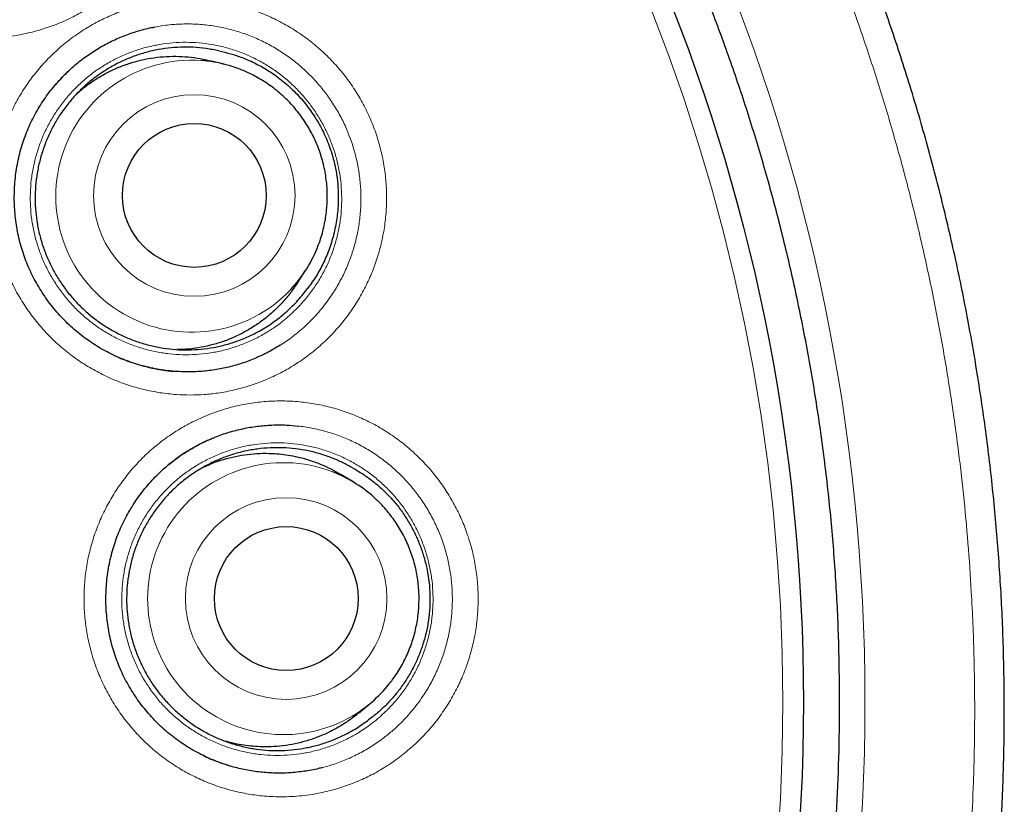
# Model space of a CAD drawing. Header units: millimetres. Extents: x 8 to 869, y 12 to 834.
# Tile 123 of 216: x 363.79 to 372.17, y 815.45 to 822.12. Entities that reach past the tile are written whole.
import ezdxf

# ---------------------------------------------------------------- set-up
doc = ezdxf.new("R2010")
doc.units = ezdxf.units.MM

msp = doc.modelspace()

# ---------------------------------------------------------------- linework, layer by layer
at = {"color": 7, "linetype": 'Continuous', "lineweight": 30}
for p, q in [((365.5354, 821.7417), (365.4125, 821.7725)), ((364.13, 821.6014), (364.161, 821.6361)), ((366.1563, 819.8773), (366.2255, 819.9834)), ((366.6357, 818.1863), (366.5273, 818.2519)), ((366.6795, 816.2216), (366.7768, 816.3027)), ((365.4712, 815.8099), (365.4427, 815.8221))]:
    msp.add_line(p, q, dxfattribs=at)
at = {"color": 252, "linetype": 'Continuous', "lineweight": 0}
for p, q in [((364.0906, 821.5572), (364.13, 821.6014)), ((365.2464, 818.4644), (365.2508, 818.4668)), ((365.4427, 815.8221), (365.3743, 815.8514))]:
    msp.add_line(p, q, dxfattribs=at)
for centre, radius in [((354.2911, 816.3141), 16.6978), ((354.2911, 816.3141), 15.9984), ((365.2805, 820.6253), 0.8576), ((366.063, 817.1958), 0.8578)]:
    msp.add_circle(centre, radius, dxfattribs=at)
at = {"color": 7, "linetype": 'Continuous', "lineweight": 30}
for centre, radius in [((354.2911, 816.3141), 16.1738), ((365.281, 820.626), 0.612), ((366.0636, 817.1959), 0.6121)]:
    msp.add_circle(centre, radius, dxfattribs=at)
at = {"color": 252, "linetype": 'Continuous', "lineweight": 0}
for centre, start, end in [((365.2594, 820.6188), 85.99346, 316.70808), ((366.0409, 817.1947), 68.81364, 300.41617)]:
    msp.add_arc(centre, 1.1572, start, end, dxfattribs=at)
at = {"color": 7, "linetype": 'Continuous', "lineweight": 30}
for centre, radius, start, end in [((365.2547, 820.6221), 1.1543, 64.42186, 85.7517), ((365.2584, 820.6131), 1.154, 316.9461, 339.10389), ((366.0374, 817.1991), 1.1544, 46.51634, 68.57339), ((366.0383, 817.1894), 1.1539, 300.65623, 321.224)]:
    msp.add_arc(centre, radius, start, end, dxfattribs=at)
for points, knots in [([(364.6248, 801.5844), (364.674, 801.6197), (364.7955, 801.7067), (364.9866, 801.8491), (365.1981, 802.0108), (365.4067, 802.1753), (365.6124, 802.3425), (365.8153, 802.5124), (366.0154, 802.685), (366.2127, 802.8603), (366.4073, 803.0384), (366.5992, 803.2193), (366.7884, 803.4029), (366.9749, 803.5893), (367.1587, 803.7785), (367.3399, 803.9706), (367.5184, 804.1655), (367.6943, 804.3632), (367.8675, 804.5638), (368.0377, 804.7669), (368.2051, 804.9726), (368.3695, 805.1808), (368.5312, 805.3919), (368.6899, 805.6054), (368.8455, 805.8211), (368.9977, 806.0389), (369.1463, 806.2583), (369.2917, 806.4798), (369.4338, 806.7034), (369.5727, 806.9291), (369.7082, 807.1566), (369.8402, 807.3859), (369.9689, 807.6171), (370.0941, 807.8501), (370.216, 808.0851), (370.3343, 808.3216), (370.449, 808.5596), (370.5601, 808.799), (370.6675, 809.0397), (370.7713, 809.2818), (370.8715, 809.5253), (370.968, 809.7704), (371.061, 810.0168), (371.1503, 810.2645), (371.2359, 810.5137), (371.3181, 810.7646), (371.3968, 811.0173), (371.4719, 811.2716), (371.5434, 811.5269), (371.6109, 811.7829), (371.6745, 812.039), (371.7345, 812.2966), (371.7909, 812.5555), (371.8436, 812.8159), (371.8925, 813.0764), (371.9374, 813.3372), (371.9784, 813.5982), (372.0155, 813.8593), (372.0487, 814.1208), (372.0781, 814.3825), (372.1035, 814.6446), (372.1252, 814.9069), (372.1429, 815.1697), (372.1568, 815.4328), (372.1668, 815.6963), (372.173, 815.9602), (372.1753, 816.2246), (372.1737, 816.4884), (372.1681, 816.7517), (372.1587, 817.0144), (372.1455, 817.2776), (372.1283, 817.5412), (372.1073, 817.8047), (372.0825, 818.0676), (372.0538, 818.3294), (372.0214, 818.5904), (371.9851, 818.8513), (371.9449, 819.1121), (371.9008, 819.3726), (371.853, 819.6323), (371.8013, 819.8914), (371.7459, 820.1497), (371.6866, 820.4075), (371.6235, 820.6645), (371.5566, 820.9206), (371.486, 821.1755), (371.4118, 821.429), (371.3339, 821.6811), (371.2524, 821.9319), (371.1672, 822.1814), (371.0783, 822.4296), (370.986, 822.6759), (370.8903, 822.9201), (370.7911, 823.1625), (370.6882, 823.404), (370.5815, 823.6444), (370.4712, 823.8834), (370.3574, 824.1206), (370.2405, 824.3557), (370.1201, 824.5888), (369.996, 824.8209), (369.8681, 825.0519), (369.7366, 825.2815), (369.602, 825.5087), (369.4642, 825.7337), (369.3232, 825.9564), (369.179, 826.1769), (369.0317, 826.3951), (368.8812, 826.6111), (368.7274, 826.825), (368.5705, 827.0367), (368.4103, 827.2462), (368.2468, 827.4536), (368.0801, 827.6589), (367.9101, 827.8621), (367.7373, 828.0626), (367.562, 828.26), (367.3844, 828.4541), (367.2042, 828.6453), (367.0212, 828.8339), (366.8354, 829.0197), (366.647, 829.2027), (366.4561, 829.3827), (366.2626, 829.5598), (366.0666, 829.7339), (365.8678, 829.9054), (365.666, 830.0743), (365.4613, 830.2407), (365.254, 830.4042), (365.0443, 830.5646), (364.8325, 830.7218), (364.6188, 830.8756), (364.4024, 831.0266), (364.1833, 831.1747), (363.9617, 831.3199), (363.7385, 831.4615), (363.5138, 831.5996), (363.2873, 831.734), (363.0593, 831.865), (362.8295, 831.9924), (362.5981, 832.1163), (362.365, 832.2367), (362.1301, 832.3537), (361.8935, 832.4672), (361.6551, 832.5772), (361.4149, 832.6838), (361.1729, 832.7869), (360.929, 832.8867), (360.6842, 832.9826), (360.4383, 833.0747), (360.1914, 833.1631), (359.9426, 833.248), (359.6921, 833.3295), (359.4403, 833.4073), (359.1876, 833.4814), (358.9344, 833.5515), (358.6804, 833.6179), (358.4251, 833.6806), (358.1685, 833.7397), (357.9109, 833.7951), (357.6525, 833.8466), (357.3933, 833.8944), (357.1334, 833.9383), (356.8727, 833.9785), (356.6112, 834.0148), (356.3492, 834.0474), (356.087, 834.076), (355.8247, 834.1007), (355.5623, 834.1215), (355.2998, 834.1384), (355.0373, 834.1515), (354.7745, 834.1605), (354.5258, 834.1658), (354.3646, 834.1661), (354.2911, 834.1663)], [0, 0, 0, 0, 0.004009, 0.009913, 0.015796, 0.021665, 0.027523, 0.033371, 0.03921, 0.045044, 0.050873, 0.0567, 0.062526, 0.068353, 0.074182, 0.080016, 0.085856, 0.091704, 0.097563, 0.103425, 0.109276, 0.115143, 0.12102, 0.126902, 0.132782, 0.138655, 0.144514, 0.150358, 0.156221, 0.162077, 0.167927, 0.173775, 0.179621, 0.185468, 0.191317, 0.197168, 0.203005, 0.208835, 0.21466, 0.220481, 0.2263, 0.23212, 0.237941, 0.243766, 0.249577, 0.255412, 0.261265, 0.267127, 0.27299, 0.278844, 0.28468, 0.290489, 0.296376, 0.302247, 0.308106, 0.313952, 0.31979, 0.325619, 0.331443, 0.337263, 0.343081, 0.348899, 0.354718, 0.36054, 0.366367, 0.3722, 0.378042, 0.383899, 0.389691, 0.395499, 0.401327, 0.407168, 0.413014, 0.418852, 0.424674, 0.430472, 0.436295, 0.442134, 0.447971, 0.453807, 0.459645, 0.465484, 0.471328, 0.477178, 0.483032, 0.488877, 0.494713, 0.500545, 0.506372, 0.512198, 0.518024, 0.523853, 0.529631, 0.535416, 0.541219, 0.547035, 0.552855, 0.558672, 0.564477, 0.570263, 0.576065, 0.581923, 0.58777, 0.593608, 0.599437, 0.605262, 0.611082, 0.616901, 0.622719, 0.62854, 0.634363, 0.640191, 0.646026, 0.65187, 0.657725, 0.663592, 0.669424, 0.675227, 0.681034, 0.686843, 0.692651, 0.698456, 0.704256, 0.710049, 0.71584, 0.721639, 0.727457, 0.733288, 0.739125, 0.744964, 0.750795, 0.756614, 0.762421, 0.768291, 0.774145, 0.779986, 0.785815, 0.791634, 0.797445, 0.80325, 0.809051, 0.81485, 0.820648, 0.826447, 0.832249, 0.838056, 0.843869, 0.849691, 0.855525, 0.861304, 0.867098, 0.872911, 0.878735, 0.884563, 0.890386, 0.896194, 0.901982, 0.907793, 0.913619, 0.919442, 0.925264, 0.931087, 0.936912, 0.942741, 0.948576, 0.954416, 0.960246, 0.966068, 0.971883, 0.977695, 0.983505, 0.989314, 0.995124, 1, 1, 1, 1]), ([(370.7706, 816.3141), (370.769, 816.4867), (370.7659, 816.8318), (370.7406, 817.349), (370.7002, 817.8652), (370.6433, 818.3799), (370.5704, 818.8925), (370.4813, 819.4026), (370.3793, 819.8955), (370.2657, 820.3711), (370.1423, 820.8294), (370.0057, 821.284), (369.8561, 821.7344), (369.6935, 822.1803), (369.5129, 822.6348), (369.313, 823.0968), (369.0926, 823.5653), (368.8575, 824.0266), (368.608, 824.4804), (368.3445, 824.926), (368.067, 825.3632), (367.7841, 825.7796), (367.4972, 826.1756), (367.2077, 826.5517), (366.9076, 826.9194), (366.597, 827.2783), (366.2762, 827.6281), (365.9354, 827.9788), (365.5739, 828.3291), (365.191, 828.6776), (364.7972, 829.0139), (364.3931, 829.3376), (363.9791, 829.6485), (363.5554, 829.9462), (363.1347, 830.2226), (362.7181, 830.4786), (362.3067, 830.7154), (361.8887, 830.9403), (361.4645, 831.153), (361.0342, 831.3534), (360.5852, 831.547), (360.1171, 831.7323), (359.6299, 831.9077), (359.1375, 832.0677), (358.6403, 832.2121), (358.1388, 832.3409), (357.6335, 832.4539), (357.139, 832.5482), (356.6561, 832.6253), (356.1854, 832.6866), (355.7132, 832.7344), (355.2398, 832.7685), (354.7656, 832.789), (354.2767, 832.7961), (353.7734, 832.7882), (353.2561, 832.7638), (352.74, 832.7232), (352.2253, 832.6663), (351.7127, 832.5934), (351.2026, 832.5044), (350.7097, 832.4023), (350.234, 832.2887), (349.7757, 832.1653), (349.3212, 832.0287), (348.8708, 831.8791), (348.4248, 831.7166), (347.9704, 831.536), (347.5084, 831.336), (347.0399, 831.1156), (346.5786, 830.8805), (346.1248, 830.6311), (345.6791, 830.3675), (345.242, 830.0901), (344.8256, 829.8071), (344.4296, 829.5202), (344.0535, 829.2308), (343.6858, 828.9306), (343.3269, 828.62), (342.9771, 828.2992), (342.6264, 827.9585), (342.2761, 827.5969), (341.9276, 827.214), (341.5913, 826.8203), (341.2676, 826.4162), (340.9567, 826.0021), (340.659, 825.5785), (340.3826, 825.1577), (340.1265, 824.7411), (339.8898, 824.3298), (339.6649, 823.9118), (339.4522, 823.4875), (339.2518, 823.0572), (339.0582, 822.6082), (338.8729, 822.1401), (338.6975, 821.653), (338.5375, 821.1605), (338.393, 820.6633), (338.2643, 820.1618), (338.1513, 819.6565), (338.057, 819.162), (337.9799, 818.6791), (337.9185, 818.2085), (337.8708, 817.7363), (337.8366, 817.2629), (337.8161, 816.7887), (337.8091, 816.2997), (337.817, 815.7964), (337.8414, 815.2792), (337.882, 814.763), (337.9388, 814.2483), (338.0118, 813.7357), (338.1008, 813.2256), (338.2029, 812.7327), (338.3164, 812.2571), (338.4399, 811.7988), (338.5764, 811.3442), (338.7261, 810.8938), (338.8886, 810.4479), (339.0692, 809.9934), (339.2691, 809.5314), (339.4896, 809.0629), (339.7247, 808.6016), (339.9741, 808.1478), (340.2377, 807.7022), (340.5151, 807.265), (340.7981, 806.8486), (341.085, 806.4526), (341.3744, 806.0765), (341.6745, 805.7088), (341.9851, 805.3499), (342.306, 805.0001), (342.6467, 804.6494), (343.0082, 804.2991), (343.3912, 803.9506), (343.7849, 803.6143), (344.189, 803.2906), (344.6031, 802.9797), (345.0267, 802.682), (345.4474, 802.4056), (345.8641, 802.1496), (346.2754, 801.9128), (346.6934, 801.6879), (347.1177, 801.4752), (347.5479, 801.2748), (347.997, 801.0812), (348.465, 800.8959), (348.9522, 800.7205), (349.4446, 800.5605), (349.9419, 800.4161), (350.4434, 800.2873), (350.9487, 800.1743), (351.4432, 800.08), (351.9261, 800.0029), (352.3967, 799.9415), (352.8689, 799.8938), (353.3423, 799.8596), (353.8165, 799.8392), (354.3055, 799.8321), (354.8088, 799.84), (355.326, 799.8644), (355.8422, 799.905), (356.3568, 799.9619), (356.8695, 800.0348), (357.3795, 800.1238), (357.8725, 800.2259), (358.3481, 800.3394), (358.8064, 800.4629), (359.261, 800.5995), (359.7114, 800.7491), (360.1573, 800.9116), (360.6117, 801.0922), (361.0737, 801.2922), (361.5422, 801.5126), (362.0036, 801.7477), (362.4573, 801.9971), (362.903, 802.2607), (363.3402, 802.5381), (363.7565, 802.8211), (364.1525, 803.108), (364.5287, 803.3974), (364.8964, 803.6976), (365.2553, 804.0082), (365.605, 804.329), (365.9558, 804.6697), (366.3061, 805.0312), (366.6546, 805.4142), (366.9908, 805.8079), (367.3146, 806.212), (367.6255, 806.6261), (367.9232, 807.0497), (368.1996, 807.4705), (368.4556, 807.8871), (368.6924, 808.2984), (368.9172, 808.7164), (369.1299, 809.1407), (369.3303, 809.571), (369.5239, 810.02), (369.7093, 810.4881), (369.8847, 810.9752), (370.0447, 811.4677), (370.1891, 811.9649), (370.3179, 812.4664), (370.4308, 812.9717), (370.5252, 813.4662), (370.6023, 813.9491), (370.6636, 814.4197), (370.7114, 814.8919), (370.7454, 815.3653), (370.7666, 815.8395), (370.7693, 816.1559), (370.7706, 816.3141)], [0, 0, 0, 0, 0.005, 0.01, 0.015, 0.0199999, 0.0249999, 0.0299999, 0.0349999, 0.0395832, 0.0441666, 0.0487499, 0.0533333, 0.0579166, 0.0625, 0.0675, 0.0725, 0.0775, 0.0824999, 0.0874999, 0.0924999, 0.0974999, 0.1020832, 0.1066666, 0.1112499, 0.1158333, 0.1204166, 0.125, 0.13, 0.135, 0.14, 0.1449999, 0.1499999, 0.1549999, 0.1599999, 0.1645832, 0.1691666, 0.1737499, 0.1783333, 0.1829166, 0.1875, 0.1925, 0.1975, 0.2025, 0.2074999, 0.2124999, 0.2174999, 0.2224999, 0.2270832, 0.2316666, 0.2362499, 0.2408333, 0.2454166, 0.25, 0.255, 0.26, 0.265, 0.2699999, 0.2749999, 0.2799999, 0.2849999, 0.2895832, 0.2941666, 0.2987499, 0.3033333, 0.3079166, 0.3125, 0.3175, 0.3225, 0.3275, 0.3324999, 0.3374999, 0.3424999, 0.3474999, 0.3520832, 0.3566666, 0.3612499, 0.3658333, 0.3704166, 0.375, 0.38, 0.385, 0.39, 0.3949999, 0.3999999, 0.4049999, 0.4099999, 0.4145832, 0.4191666, 0.4237499, 0.4283333, 0.4329166, 0.4375, 0.4425, 0.4475, 0.4525, 0.4574999, 0.4624999, 0.4674999, 0.4724999, 0.4770832, 0.4816666, 0.4862499, 0.4908333, 0.4954166, 0.5, 0.505, 0.51, 0.515, 0.5199999, 0.5249999, 0.5299999, 0.5349999, 0.5395832, 0.5441666, 0.5487499, 0.5533333, 0.5579166, 0.5625, 0.5675, 0.5725, 0.5775, 0.5824999, 0.5874999, 0.5924999, 0.5974999, 0.6020832, 0.6066666, 0.6112499, 0.6158333, 0.6204166, 0.625, 0.63, 0.635, 0.64, 0.6449999, 0.6499999, 0.6549999, 0.6599999, 0.6645832, 0.6691666, 0.6737499, 0.6783333, 0.6829166, 0.6875, 0.6925, 0.6975, 0.7025, 0.7074999, 0.7124999, 0.7174999, 0.7224999, 0.7270832, 0.7316666, 0.7362499, 0.7408333, 0.7454166, 0.75, 0.755, 0.76, 0.765, 0.7699999, 0.7749999, 0.7799999, 0.7849999, 0.7895832, 0.7941666, 0.7987499, 0.8033333, 0.8079166, 0.8125, 0.8175, 0.8225, 0.8275, 0.8324999, 0.8374999, 0.8424999, 0.8474999, 0.8520832, 0.8566666, 0.8612499, 0.8658333, 0.8704166, 0.875, 0.88, 0.885, 0.89, 0.8949999, 0.8999999, 0.9049999, 0.9099999, 0.9145832, 0.9191666, 0.9237499, 0.9283333, 0.9329166, 0.9375, 0.9425, 0.9475, 0.9525, 0.9574999, 0.9624999, 0.9674999, 0.9724999, 0.9770832, 0.9816666, 0.9862499, 0.9908333, 0.9954166, 1, 1, 1, 1]), ([(364.1686, 821.6437), (364.1965, 821.671), (364.254, 821.7274), (364.3499, 821.8031), (364.4532, 821.8725), (364.5623, 821.9325), (364.6761, 821.9834), (364.7939, 822.0238), (364.8835, 822.0488), (364.9342, 822.0569), (364.9439, 822.0584)], [0, 0, 0, 0, 0.130853, 0.270434, 0.409518, 0.548602, 0.688184, 0.827765, 0.966849, 1, 1, 1, 1]), ([(365.4909, 821.8556), (365.4546, 821.863), (365.3816, 821.8776), (365.272, 821.8874), (365.1635, 821.8884), (365.0561, 821.8802), (364.9484, 821.8629), (364.843, 821.8364), (364.7409, 821.8013), (364.6423, 821.758), (364.5466, 821.7059), (364.4559, 821.6458), (364.3712, 821.5788), (364.2925, 821.5052), (364.2195, 821.4242), (364.1538, 821.3374), (364.0961, 821.246), (364.0462, 821.1503), (364.0041, 821.0495), (363.9709, 820.9457), (363.9466, 820.8402), (363.9312, 820.7333), (363.9248, 820.6241), (363.9276, 820.515), (363.9396, 820.4073), (363.9604, 820.3012), (363.9903, 820.1959), (364.0291, 820.0938), (364.0759, 819.9961), (364.1305, 819.9028), (364.1934, 819.8133), (364.2636, 819.7297), (364.34, 819.6529), (364.4223, 819.5829), (364.5112, 819.5193), (364.6049, 819.4636), (364.7023, 819.4165), (364.803, 819.3776), (364.9077, 819.3471), (365.0145, 819.3256), (365.1218, 819.3134), (365.2296, 819.3101), (365.3384, 819.3161), (365.4461, 819.3313), (365.5514, 819.3553), (365.654, 819.388), (365.7547, 819.4298), (365.8594, 819.4842), (365.9661, 819.5532), (366.0703, 819.6378), (366.1657, 819.732), (366.22, 819.8019), (366.2473, 819.837)], [0, 0, 0, 0, 0.020114, 0.040381, 0.059639, 0.079032, 0.098846, 0.118805, 0.138064, 0.157456, 0.17727, 0.19723, 0.216489, 0.235881, 0.255695, 0.275655, 0.294914, 0.314306, 0.33412, 0.35408, 0.373338, 0.392731, 0.412545, 0.432504, 0.451763, 0.471155, 0.490969, 0.510929, 0.530188, 0.54958, 0.569394, 0.589354, 0.608613, 0.628005, 0.647819, 0.667779, 0.687037, 0.70643, 0.726244, 0.746203, 0.765462, 0.784854, 0.804668, 0.824628, 0.843887, 0.863279, 0.883093, 0.903053, 0.927384, 0.951988, 0.975866, 1, 1, 1, 1]), ([(365.4909, 821.8556), (365.5243, 821.848), (365.591, 821.8327), (365.6974, 821.7967), (365.809, 821.7479), (365.9267, 821.6808), (366.0395, 821.5984), (366.1452, 821.5011), (366.2395, 821.3927), (366.3211, 821.2744), (366.3893, 821.1481), (366.4389, 821.0256), (366.4724, 820.9101), (366.4935, 820.8032), (366.5054, 820.695), (366.5082, 820.5758), (366.4984, 820.4463), (366.4731, 820.3083), (366.4343, 820.1774), (366.3831, 820.0551), (366.3223, 819.9414), (366.2723, 819.8718), (366.2473, 819.837)], [0, 0, 0, 0, 0.04002, 0.08004, 0.13115, 0.182257, 0.238, 0.293932, 0.349691, 0.40539, 0.461259, 0.516949, 0.559135, 0.601482, 0.643836, 0.68603, 0.74051, 0.795151, 0.849631, 0.899714, 0.949927, 1, 1, 1, 1]), ([(364.2862, 821.4959), (364.3124, 821.5182), (364.3646, 821.5627), (364.4503, 821.621), (364.5408, 821.6729), (364.6366, 821.7174), (364.7354, 821.7533), (364.8364, 821.7807), (364.939, 821.7995), (365.0442, 821.8096), (365.1496, 821.8108), (365.2542, 821.8027), (365.3417, 821.7899), (365.3938, 821.7763), (365.4122, 821.7715)], [0, 0, 0, 0, 0.085219, 0.170622, 0.257244, 0.344485, 0.432997, 0.5184, 0.604396, 0.692263, 0.780775, 0.866179, 0.9528, 1, 1, 1, 1]), ([(365.2263, 819.125), (365.2082, 819.1251), (365.1648, 819.1252), (365.0961, 819.1299), (365.0204, 819.1384), (364.9454, 819.1509), (364.8713, 819.1671), (364.7983, 819.1871), (364.7267, 819.2107), (364.6566, 819.238), (364.5882, 819.2688), (364.5213, 819.303), (364.4561, 819.3407), (364.3927, 819.3818), (364.3315, 819.426), (364.2726, 819.4734), (364.216, 819.5239), (364.1621, 819.5771), (364.111, 819.633), (364.063, 819.6913), (364.0179, 819.7521), (363.9757, 819.8153), (363.9368, 819.8806), (363.9013, 819.9477), (363.8694, 820.0163), (363.8412, 820.0859), (363.817, 820.1564), (363.7964, 820.2278), (363.7794, 820.3007), (363.766, 820.375), (363.7563, 820.4504), (363.7503, 820.5267), (363.7482, 820.6034), (363.7499, 820.6803), (363.7554, 820.7571), (363.7648, 820.8333), (363.7779, 820.9086), (363.7948, 820.9827), (363.8153, 821.0553), (363.8393, 821.1262), (363.8668, 821.1951), (363.898, 821.2627), (363.9327, 821.329), (363.9711, 821.394), (364.0129, 821.4573), (364.0579, 821.5183), (364.1059, 821.5769), (364.1569, 821.6327), (364.1968, 821.6732), (364.2204, 821.6942), (364.2253, 821.6985)], [0, 0, 0, 0, 0.015306, 0.036803, 0.058287, 0.079738, 0.101138, 0.122472, 0.14373, 0.164904, 0.18602, 0.207127, 0.228372, 0.249617, 0.270873, 0.292148, 0.313447, 0.334781, 0.356085, 0.377265, 0.398543, 0.419889, 0.441264, 0.462616, 0.4839, 0.505044, 0.525872, 0.546693, 0.567724, 0.588943, 0.610322, 0.631829, 0.653426, 0.675074, 0.69673, 0.718338, 0.73986, 0.761258, 0.782501, 0.803562, 0.824422, 0.845234, 0.866417, 0.887725, 0.909098, 0.930501, 0.951886, 0.973213, 0.994463, 1, 1, 1, 1]), ([(366.4129, 820.6187), (366.4127, 820.6324), (366.4123, 820.6683), (366.4082, 820.7266), (366.3999, 820.7931), (366.3878, 820.8591), (366.3718, 820.9243), (366.3521, 820.9884), (366.3288, 821.0513), (366.3019, 821.1127), (366.2714, 821.1725), (366.2376, 821.2305), (366.2005, 821.2864), (366.1602, 821.34), (366.1169, 821.3913), (366.0708, 821.4399), (366.0219, 821.4858), (365.9704, 821.5288), (365.9166, 821.5687), (365.8605, 821.6054), (365.8061, 821.6371), (365.7696, 821.6549), (365.7532, 821.6629)], [0, 0, 0, 0, 0.031409, 0.082873, 0.134342, 0.185813, 0.237287, 0.288762, 0.340238, 0.391716, 0.443193, 0.494671, 0.546148, 0.597624, 0.649098, 0.700572, 0.752043, 0.803512, 0.854978, 0.906442, 0.957902, 1, 1, 1, 1]), ([(364.1292, 821.6016), (364.1258, 821.5982), (364.1205, 821.5927), (364.1157, 821.5869), (364.1139, 821.5847)], [0, 0, 0, 0, 0.630722, 1, 1, 1, 1]), ([(366.3362, 820.2019), (366.3393, 820.2097), (366.3506, 820.2381), (366.3665, 820.2887), (366.3836, 820.3535), (366.3968, 820.4192), (366.4062, 820.4855), (366.412, 820.5521), (366.4126, 820.5966), (366.4129, 820.6187)], [0, 0, 0, 0, 0.058533, 0.215674, 0.372825, 0.529988, 0.687161, 0.844344, 1, 1, 1, 1]), ([(366.1559, 819.8776), (366.1392, 819.8526), (366.1029, 819.7985), (366.0379, 819.7212), (365.9643, 819.6461), (365.8846, 819.5779), (365.8, 819.5168), (365.7094, 819.4624), (365.615, 819.4162), (365.5172, 819.3783), (365.4171, 819.3488), (365.3136, 819.3279), (365.2186, 819.316), (365.1581, 819.315), (365.1332, 819.3145)], [0, 0, 0, 0, 0.074023, 0.160594, 0.248428, 0.333176, 0.419133, 0.505704, 0.593538, 0.678286, 0.764243, 0.850815, 0.938648, 1, 1, 1, 1]), ([(366.0124, 819.3515), (365.9785, 819.331), (365.909, 819.2892), (365.7978, 819.2373), (365.6813, 819.1937), (365.5613, 819.1604), (365.4388, 819.1376), (365.3266, 819.125), (365.2555, 819.1248), (365.226, 819.1247)], [0, 0, 0, 0, 0.143038, 0.293298, 0.443023, 0.592748, 0.743008, 0.893267, 1, 1, 1, 1]), ([(364.6404, 819.246), (364.6625, 819.2368), (364.7079, 819.2181), (364.7785, 819.1941), (364.8516, 819.1729), (364.926, 819.1555), (365.0013, 819.1419), (365.062, 819.1335), (365.0976, 819.1309), (365.1078, 819.1302)], [0, 0, 0, 0, 0.148048, 0.30466, 0.462082, 0.620103, 0.778492, 0.936986, 1, 1, 1, 1]), ([(365.4406, 818.5615), (365.446, 818.564), (365.4894, 818.5836), (365.5743, 818.6112), (365.6945, 818.643), (365.8174, 818.6635), (365.9416, 818.6735), (366.0575, 818.6742), (366.1314, 818.6666), (366.1639, 818.6633)], [0, 0, 0, 0, 0.024464, 0.193279, 0.361493, 0.529707, 0.698521, 0.867336, 1, 1, 1, 1]), ([(365.5682, 815.7764), (365.5538, 815.7808), (365.5154, 815.7925), (365.4545, 815.8155), (365.3857, 815.8451), (365.3184, 815.8783), (365.2527, 815.915), (365.1888, 815.955), (365.127, 815.9984), (365.0675, 816.0448), (365.0103, 816.0944), (364.9557, 816.1468), (364.9039, 816.2019), (364.8551, 816.2595), (364.8092, 816.3196), (364.7662, 816.3821), (364.7265, 816.4468), (364.6901, 816.5134), (364.6572, 816.5816), (364.6282, 816.6507), (364.603, 816.7208), (364.5815, 816.792), (364.5635, 816.8647), (364.5491, 816.9388), (364.5384, 817.0141), (364.5314, 817.0903), (364.5282, 817.167), (364.5288, 817.244), (364.5333, 817.3209), (364.5417, 817.3973), (364.5538, 817.4729), (364.5696, 817.5473), (364.5892, 817.6202), (364.6122, 817.6915), (364.6388, 817.7609), (364.669, 817.829), (364.7028, 817.8959), (364.7403, 817.9616), (364.7812, 818.0255), (364.8253, 818.0873), (364.8725, 818.1467), (364.9226, 818.2035), (364.9753, 818.2574), (365.0307, 818.3086), (365.0886, 818.3568), (365.149, 818.4021), (365.2116, 818.4442), (365.2763, 818.4831), (365.3431, 818.5186), (365.3981, 818.5445), (365.431, 818.5583), (365.4405, 818.5623)], [0, 0, 0, 0, 0.012518, 0.033254, 0.053933, 0.074606, 0.095412, 0.116219, 0.137036, 0.157872, 0.178732, 0.199625, 0.220489, 0.241231, 0.262068, 0.282972, 0.303904, 0.324813, 0.345655, 0.366359, 0.386754, 0.407141, 0.427733, 0.448509, 0.46944, 0.490497, 0.511641, 0.532834, 0.554034, 0.575187, 0.596255, 0.617201, 0.637995, 0.65861, 0.679027, 0.699399, 0.720136, 0.740993, 0.761913, 0.782862, 0.803793, 0.824668, 0.845467, 0.866214, 0.887061, 0.907896, 0.928733, 0.949589, 0.970474, 0.991405, 1, 1, 1, 1]), ([(365.2508, 818.4668), (365.2812, 818.4846), (365.338, 818.5176), (365.3984, 818.5433), (365.4264, 818.5551)], [0, 0, 0, 0, 0.537078, 1, 1, 1, 1]), ([(366.6268, 818.3082), (366.5988, 818.3236), (366.5427, 818.3543), (366.4513, 818.3936), (366.3537, 818.4274), (366.2493, 818.4538), (366.1417, 818.4716), (366.0333, 818.4801), (365.9254, 818.4793), (365.8181, 818.4696), (365.7108, 818.4507), (365.6057, 818.4226), (365.5041, 818.386), (365.4061, 818.3412), (365.3111, 818.2876), (365.2212, 818.2262), (365.1374, 818.1579), (365.0598, 818.0831), (364.9878, 818.0009), (364.9233, 817.9131), (364.8667, 817.8208), (364.8181, 817.7244), (364.7773, 817.6229), (364.7454, 817.5186), (364.7224, 817.4126), (364.7084, 817.3054), (364.7033, 817.1961), (364.7076, 817.087), (364.7209, 816.9795), (364.743, 816.8736), (364.7742, 816.7688), (364.8142, 816.6672), (364.8622, 816.5701), (364.918, 816.4775), (364.982, 816.3889), (365.0532, 816.3064), (365.1305, 816.2307), (365.2136, 816.1618), (365.3033, 816.0995), (365.3977, 816.0452), (365.4955, 815.9995), (365.5966, 815.9621), (365.7017, 815.9331), (365.8087, 815.9133), (365.9161, 815.9026), (366.0238, 815.901), (366.1325, 815.9085), (366.24, 815.9253), (366.3448, 815.951), (366.447, 815.9852), (366.547, 816.0285), (366.6512, 816.0839), (366.7179, 816.1307), (366.7545, 816.1563)], [0, 0, 0, 0, 0.0173, 0.034696, 0.053955, 0.073347, 0.09316, 0.11312, 0.132378, 0.15177, 0.171584, 0.191544, 0.210802, 0.230194, 0.250008, 0.269967, 0.289225, 0.308618, 0.328431, 0.348391, 0.367649, 0.387041, 0.406855, 0.426814, 0.446073, 0.465465, 0.485279, 0.505238, 0.524496, 0.543888, 0.563702, 0.583662, 0.60292, 0.622312, 0.642126, 0.662085, 0.681344, 0.700736, 0.720549, 0.740509, 0.759767, 0.779159, 0.798973, 0.818933, 0.838191, 0.857583, 0.877397, 0.897356, 0.916614, 0.936007, 0.95582, 0.97578, 1, 1, 1, 1]), ([(365.2505, 818.4666), (365.2503, 818.4666), (365.2281, 818.4541), (365.1856, 818.4262), (365.1236, 818.3833), (365.0845, 818.3519), (365.0651, 818.3364)], [0, 0, 0, 0, 0.00197, 0.336938, 0.672413, 1, 1, 1, 1]), ([(365.3679, 818.3179), (365.3885, 818.3273), (365.4413, 818.3517), (365.5294, 818.3811), (365.631, 818.4071), (365.734, 818.4241), (365.8391, 818.4324), (365.9358, 818.4318), (366.0228, 818.4248), (366.1001, 818.4136), (366.1769, 818.3975), (366.2619, 818.374), (366.3527, 818.3413), (366.4446, 818.2999), (366.5007, 818.267), (366.5271, 818.2515)], [0, 0, 0, 0, 0.056082, 0.1444317, 0.2299868, 0.3161402, 0.4032204, 0.4915701, 0.5557621, 0.6199541, 0.6851729, 0.7503918, 0.8387415, 0.9242965, 1, 1, 1, 1]), ([(366.6268, 818.3082), (366.6563, 818.2912), (366.7155, 818.2569), (366.8064, 818.1913), (366.8988, 818.1117), (366.9829, 818.0221), (367.053, 817.9312), (367.1109, 817.8412), (367.1617, 817.7454), (367.2041, 817.646), (367.2379, 817.5441), (367.2632, 817.4401), (367.28, 817.3331), (367.2877, 817.225), (367.2862, 817.1171), (367.2752, 817.0095), (367.2546, 816.902), (367.2251, 816.7979), (367.1878, 816.6985), (367.1434, 816.6038), (367.0909, 816.512), (367.0327, 816.4272), (366.9703, 816.35), (366.9043, 816.2801), (366.8328, 816.2146), (366.7806, 816.1758), (366.7545, 816.1563)], [0, 0, 0, 0, 0.039886, 0.080026, 0.130845, 0.182224, 0.223323, 0.264723, 0.307045, 0.349674, 0.39077, 0.432141, 0.474389, 0.516944, 0.558403, 0.600176, 0.642928, 0.686011, 0.726244, 0.766736, 0.808039, 0.849622, 0.886764, 0.923905, 0.961952, 1, 1, 1, 1]), ([(367.1939, 817.1946), (367.1937, 817.2083), (367.1933, 817.2442), (367.1894, 817.3025), (367.1812, 817.3691), (367.1692, 817.4351), (367.1534, 817.5003), (367.1339, 817.5645), (367.1107, 817.6274), (367.0839, 817.6889), (367.0536, 817.7488), (367.0199, 817.8067), (366.9829, 817.8627), (366.9428, 817.9164), (366.8995, 817.9675), (366.8624, 818.0075), (366.8389, 818.0294), (366.8316, 818.0361)], [0, 0, 0, 0, 0.043423, 0.114594, 0.185772, 0.256951, 0.328129, 0.399306, 0.470483, 0.541657, 0.612829, 0.683998, 0.755164, 0.826327, 0.897485, 0.968639, 1, 1, 1, 1]), ([(366.9378, 816.4671), (366.9482, 816.4801), (366.9724, 816.5105), (367.007, 816.5611), (367.0419, 816.6182), (367.0734, 816.6774), (367.1015, 816.7383), (367.126, 816.8007), (367.1468, 816.8644), (367.164, 816.9292), (367.1774, 816.995), (367.1869, 817.0614), (367.1928, 817.128), (367.1935, 817.1725), (367.1939, 817.1946)], [0, 0, 0, 0, 0.06324, 0.148448, 0.233661, 0.31888, 0.404105, 0.489336, 0.574571, 0.659812, 0.745056, 0.830305, 0.915558, 1, 1, 1, 1]), ([(366.6788, 816.2224), (366.6647, 816.2105), (366.624, 816.1759), (366.5507, 816.1263), (366.4595, 816.0732), (366.3642, 816.0287), (366.2658, 815.9923), (366.1651, 815.9646), (366.0615, 815.9451), (365.9653, 815.9355), (365.878, 815.9334), (365.8, 815.9363), (365.722, 815.9443), (365.6381, 815.9577), (365.5815, 815.9726), (365.5503, 815.9809)], [0, 0, 0, 0, 0.0461695, 0.1330482, 0.2205455, 0.3094779, 0.3955971, 0.4823187, 0.5699732, 0.6589055, 0.7235208, 0.7881361, 0.853785, 0.919434, 1, 1, 1, 1]), ([(365.356, 815.8605), (365.3756, 815.851), (365.404, 815.8373), (365.4333, 815.8258), (365.4424, 815.8223)], [0, 0, 0, 0, 0.69157, 1, 1, 1, 1]), ([(366.3736, 815.7589), (366.362, 815.7555), (366.3104, 815.7407), (366.2163, 815.7246), (366.0925, 815.711), (365.968, 815.7087), (365.8438, 815.7169), (365.7206, 815.7359), (365.6041, 815.763), (365.5306, 815.7886), (365.4963, 815.8006)], [0, 0, 0, 0, 0.040663, 0.180398, 0.320133, 0.45937, 0.598607, 0.738342, 0.878077, 1, 1, 1, 1])]:
    msp.add_open_spline(points, degree=3, knots=knots, dxfattribs=at)
at = {"color": 252, "linetype": 'Continuous', "lineweight": 0}
for points, knots in [([(354.2911, 798.4808), (354.4505, 798.4821), (354.7694, 798.4848), (355.2475, 798.5059), (355.7249, 798.5395), (356.2011, 798.5867), (356.6773, 798.6472), (357.1533, 798.7213), (357.6288, 798.8089), (358.1017, 798.9097), (358.5717, 799.0234), (359.0327, 799.1487), (359.4847, 799.2847), (359.9216, 799.4289), (360.3487, 799.5823), (360.7658, 799.7442), (361.1787, 799.9168), (361.5778, 800.0956), (361.9633, 800.2798), (362.3353, 800.4685), (362.7028, 800.6659), (363.1021, 800.8925), (363.5313, 801.1514), (363.9878, 801.446), (364.4135, 801.7394), (364.8097, 802.0291), (365.1724, 802.309), (365.5231, 802.5941), (365.8617, 802.8837), (366.193, 803.1817), (366.5094, 803.4808), (366.8111, 803.7805), (367.0988, 804.0799), (367.3794, 804.386), (367.6803, 804.73), (367.9986, 805.1141), (368.3308, 805.5406), (368.6348, 805.9563), (368.9126, 806.3592), (369.1623, 806.7424), (369.399, 807.1264), (369.6229, 807.5108), (369.8372, 807.9006), (370.037, 808.2866), (370.2229, 808.6683), (370.3957, 809.045), (370.5596, 809.4258), (370.73, 809.8489), (370.9035, 810.3157), (371.076, 810.8271), (371.2254, 811.3191), (371.3542, 811.7904), (371.4631, 812.2339), (371.5593, 812.6738), (371.6434, 813.1099), (371.7166, 813.5479), (371.7775, 813.9775), (371.8268, 814.3985), (371.8654, 814.8105), (371.8944, 815.2232), (371.9156, 815.6782), (371.9253, 816.1752), (371.9193, 816.714), (371.8985, 817.2117), (371.867, 817.668), (371.8286, 818.0829), (371.7778, 818.5193), (371.7128, 818.9769), (371.6315, 819.4549), (371.5372, 819.9307), (371.43, 820.4037), (371.3121, 820.865), (371.1844, 821.3145), (371.0477, 821.7523), (370.8996, 822.1865), (370.7403, 822.6167), (370.5752, 823.029), (370.4055, 823.4237), (370.2325, 823.8012), (370.0409, 824.1948), (369.8287, 824.6035), (369.5945, 825.0262), (369.3488, 825.4425), (369.092, 825.8518), (368.829, 826.2467), (368.5607, 826.6273), (368.2878, 826.9939), (368.0055, 827.3535), (367.7141, 827.7056), (367.4072, 828.0575), (367.0842, 828.4083), (366.7446, 828.7572), (366.3946, 829.0972), (366.0344, 829.4282), (365.6643, 829.7497), (365.3049, 830.0449), (364.958, 830.3152), (364.6251, 830.5622), (364.2682, 830.8145), (363.8862, 831.0702), (363.4781, 831.3276), (363.0632, 831.5738), (362.6417, 831.8087), (362.2219, 832.0278), (361.8041, 832.2318), (361.389, 832.4212), (360.969, 832.5999), (360.5446, 832.7675), (360.1291, 832.9192), (359.7232, 833.056), (359.3274, 833.1791), (358.9072, 833.2991), (358.462, 833.4141), (357.9918, 833.5219), (357.5187, 833.617), (357.0434, 833.6991), (356.5746, 833.7669), (356.1129, 833.8212), (355.6585, 833.8629), (355.2032, 833.8925), (354.7472, 833.9111), (354.4431, 833.9134), (354.2911, 833.9146)], [0, 0, 0, 0, 0.008617, 0.01724, 0.025864, 0.034486, 0.043104, 0.051811, 0.060523, 0.069237, 0.07795, 0.086657, 0.095061, 0.103464, 0.111525, 0.119588, 0.127652, 0.135713, 0.143227, 0.150744, 0.158261, 0.165775, 0.175563, 0.185352, 0.195139, 0.203509, 0.21188, 0.219906, 0.227935, 0.235964, 0.243991, 0.251471, 0.258953, 0.266435, 0.273915, 0.283655, 0.293397, 0.303137, 0.311492, 0.319848, 0.327861, 0.335876, 0.343891, 0.351903, 0.35937, 0.366839, 0.374308, 0.381775, 0.391499, 0.401224, 0.410948, 0.41929, 0.427631, 0.435631, 0.443633, 0.451634, 0.459634, 0.467088, 0.474545, 0.482001, 0.489455, 0.499162, 0.508871, 0.518578, 0.526085, 0.533594, 0.541101, 0.549835, 0.558573, 0.567313, 0.576052, 0.584786, 0.593047, 0.601312, 0.609579, 0.617844, 0.626105, 0.633586, 0.641067, 0.648548, 0.657251, 0.665959, 0.674668, 0.683376, 0.692079, 0.700311, 0.708547, 0.716784, 0.725019, 0.733251, 0.742022, 0.750795, 0.759567, 0.7684, 0.777234, 0.786067, 0.793536, 0.801005, 0.808474, 0.817162, 0.825855, 0.834549, 0.843242, 0.851931, 0.860149, 0.868371, 0.876595, 0.884817, 0.893035, 0.900503, 0.907972, 0.91544, 0.924128, 0.932821, 0.941516, 0.950209, 0.958897, 0.967115, 0.975337, 0.98356, 0.991782, 1, 1, 1, 1]), ([(362.8681, 825.2131), (362.9123, 825.2292), (363.001, 825.2614), (363.1388, 825.2954), (363.2786, 825.3185), (363.4199, 825.3296), (363.5616, 825.3286), (363.703, 825.3156), (363.8428, 825.2909), (363.98, 825.2546), (364.1136, 825.2066), (364.2428, 825.1476), (364.3668, 825.078), (364.4844, 824.9983), (364.5948, 824.9089), (364.6974, 824.8104), (364.7915, 824.7037), (364.8763, 824.5897), (364.951, 824.4689), (365.0154, 824.3421), (365.0691, 824.2104), (365.1115, 824.0749), (365.1422, 823.9362), (365.1611, 823.7954), (365.1683, 823.6535), (365.1635, 823.5118), (365.1466, 823.371), (365.1179, 823.232), (365.0778, 823.0959), (365.0264, 822.9639), (364.9639, 822.8369), (364.8908, 822.7154), (364.8079, 822.6005), (364.7157, 822.4931), (364.6146, 822.3941), (364.5054, 822.3039), (364.389, 822.2231), (364.2664, 822.1524), (364.1381, 822.0926), (364.0051, 822.0438), (363.8684, 822.0062), (363.7369, 821.9817), (363.6118, 821.9684), (363.4938, 821.9643), (363.368, 821.9686), (363.2349, 821.9837), (363.0956, 822.0115), (362.9591, 822.0507), (362.8265, 822.1012), (362.6986, 822.163), (362.5762, 822.2353), (362.4602, 822.3175), (362.3516, 822.4091), (362.2512, 822.5096), (362.1594, 822.6183), (362.077, 822.7342), (362.0046, 822.8565), (361.943, 822.9845), (361.8922, 823.1173), (361.8527, 823.2539), (361.8247, 823.3931), (361.8088, 823.5341), (361.8048, 823.6761), (361.8125, 823.8178), (361.8321, 823.9583), (361.8637, 824.0964), (361.9069, 824.2315), (361.9611, 824.3626), (362.0261, 824.4884), (362.1016, 824.6081), (362.1871, 824.7211), (362.2817, 824.8266), (362.3847, 824.9237), (362.4956, 825.0115), (362.6138, 825.0895), (362.7377, 825.1582), (362.8247, 825.1948), (362.8681, 825.2131)], [0, 0, 0, 0, 0.0133995, 0.0268469, 0.0402942, 0.0536937, 0.0670932, 0.0805406, 0.0939879, 0.1073874, 0.1207869, 0.1342343, 0.1476816, 0.1610811, 0.1744806, 0.187928, 0.2013753, 0.2147748, 0.2281743, 0.2416217, 0.255069, 0.2684685, 0.281868, 0.2953154, 0.3087627, 0.3221622, 0.3355617, 0.3490091, 0.3624564, 0.3758559, 0.3892554, 0.4027028, 0.4161501, 0.4295496, 0.4429491, 0.4563965, 0.4698438, 0.4832433, 0.4966428, 0.5100902, 0.5235376, 0.536937, 0.5481086, 0.5592939, 0.5704654, 0.5838649, 0.5973123, 0.6107596, 0.6241591, 0.6375586, 0.651006, 0.6644533, 0.6778528, 0.6912523, 0.7046997, 0.718147, 0.7315465, 0.744946, 0.7583934, 0.7718407, 0.7852402, 0.7986397, 0.8120871, 0.8255344, 0.8389339, 0.8523334, 0.8657808, 0.8792281, 0.8926276, 0.9060271, 0.9194745, 0.9329218, 0.9463213, 0.9597171, 0.9731607, 0.9866043, 1, 1, 1, 1]), ([(364.6224, 822.1781), (364.6666, 822.1943), (364.7552, 822.2266), (364.8928, 822.2607), (365.0326, 822.284), (365.1737, 822.2952), (365.3153, 822.2942), (365.4565, 822.2813), (365.5961, 822.2567), (365.7331, 822.2205), (365.8665, 822.1726), (365.9957, 822.1135), (366.1195, 822.044), (366.2369, 821.9644), (366.3471, 821.8749), (366.4496, 821.7764), (366.5436, 821.6697), (366.6282, 821.5556), (366.7028, 821.4347), (366.7671, 821.3078), (366.8206, 821.176), (366.863, 821.0404), (366.8935, 820.9016), (366.9123, 820.7606), (366.9194, 820.6186), (366.9146, 820.4767), (366.8977, 820.3358), (366.8689, 820.1966), (366.8288, 820.0604), (366.7774, 819.9282), (366.7149, 819.801), (366.6419, 819.6793), (366.559, 819.5642), (366.4668, 819.4567), (366.3658, 819.3575), (366.2566, 819.2671), (366.1404, 819.1861), (366.0178, 819.1153), (365.8897, 819.0553), (365.7567, 819.0063), (365.6202, 818.9686), (365.4888, 818.944), (365.3638, 818.9306), (365.246, 818.9263), (365.1203, 818.9306), (364.9873, 818.9456), (364.8482, 818.9733), (364.7119, 819.0125), (364.5794, 819.0629), (364.4517, 819.1247), (364.3295, 819.197), (364.2136, 819.2792), (364.1051, 819.3708), (364.0049, 819.4713), (363.9133, 819.5801), (363.831, 819.6961), (363.7587, 819.8184), (363.6972, 819.9465), (363.6466, 820.0794), (363.6071, 820.2161), (363.5792, 820.3554), (363.5634, 820.4966), (363.5595, 820.6387), (363.5673, 820.7806), (363.5869, 820.9212), (363.6186, 821.0595), (363.6618, 821.1948), (363.716, 821.326), (363.7809, 821.452), (363.8565, 821.5719), (363.9419, 821.6851), (364.0364, 821.7908), (364.1393, 821.888), (364.2502, 821.976), (364.3683, 822.0542), (364.4922, 822.1231), (364.579, 822.1598), (364.6224, 822.1781)], [0, 0, 0, 0, 0.013399, 0.026847, 0.040294, 0.053694, 0.067093, 0.080541, 0.093988, 0.107387, 0.120787, 0.134234, 0.147682, 0.161081, 0.174481, 0.187928, 0.201375, 0.214775, 0.228174, 0.241622, 0.255069, 0.268469, 0.281868, 0.295315, 0.308763, 0.322162, 0.335562, 0.349009, 0.362456, 0.375856, 0.389255, 0.402703, 0.41615, 0.42955, 0.442949, 0.456396, 0.469844, 0.483243, 0.496643, 0.51009, 0.523538, 0.536937, 0.548109, 0.559295, 0.570466, 0.583866, 0.597313, 0.610761, 0.62416, 0.63756, 0.651007, 0.664454, 0.677854, 0.691253, 0.704701, 0.718148, 0.731547, 0.744947, 0.758394, 0.771842, 0.785241, 0.798641, 0.812088, 0.825535, 0.838935, 0.852334, 0.865782, 0.879229, 0.892629, 0.906028, 0.919475, 0.932923, 0.946322, 0.959718, 0.973161, 0.986604, 1, 1, 1, 1]), ([(364.9439, 822.0584), (364.975, 822.0641), (365.0469, 822.0772), (365.1615, 822.0855), (365.2861, 822.0855), (365.4103, 822.0745), (365.533, 822.053), (365.6537, 822.0212), (365.7713, 821.9795), (365.885, 821.9281), (365.9938, 821.867), (366.0973, 821.797), (366.1947, 821.7185), (366.2851, 821.6323), (366.3677, 821.5386), (366.4424, 821.4382), (366.5085, 821.332), (366.5654, 821.2207), (366.6126, 821.105), (366.6499, 820.9855), (366.6773, 820.8634), (366.6943, 820.7396), (366.7007, 820.6148), (366.6965, 820.4898), (366.6821, 820.3657), (366.6573, 820.2433), (366.6221, 820.1235), (366.577, 820.0071), (366.5224, 819.8948), (366.4532, 819.7789), (366.3678, 819.6611), (366.2964, 819.586), (366.2607, 819.5485)], [0, 0, 0, 0, 0.025127, 0.058236, 0.091345, 0.124336, 0.157327, 0.190436, 0.223545, 0.256536, 0.289527, 0.322635, 0.355744, 0.388735, 0.421726, 0.454835, 0.487944, 0.520935, 0.553926, 0.587035, 0.620143, 0.653134, 0.686125, 0.719234, 0.752343, 0.785334, 0.818325, 0.851434, 0.884543, 0.917534, 0.958767, 1, 1, 1, 1]), ([(366.142, 819.6516), (366.1678, 819.6784), (366.2195, 819.7321), (366.2881, 819.8207), (366.3496, 819.9143), (366.4029, 820.0128), (366.4476, 820.1155), (366.4835, 820.2217), (366.5105, 820.3306), (366.5282, 820.4413), (366.5364, 820.5531), (366.5352, 820.6654), (366.5247, 820.7772), (366.5049, 820.8877), (366.4757, 820.996), (366.4376, 821.1017), (366.3908, 821.2038), (366.3357, 821.3015), (366.2724, 821.3942), (366.2015, 821.4813), (366.1237, 821.5622), (366.0395, 821.6363), (365.9493, 821.7028), (365.8537, 821.7615), (365.7537, 821.8121), (365.6499, 821.8541), (365.5429, 821.887), (365.4334, 821.9108), (365.3224, 821.9253), (365.2107, 821.9305), (365.0989, 821.926), (364.9879, 821.9122), (364.8784, 821.8891), (364.7714, 821.8569), (364.6676, 821.8156), (364.5675, 821.7656), (364.4719, 821.7074), (364.3816, 821.6415), (364.2974, 821.568), (364.2195, 821.4875), (364.1486, 821.4008), (364.0852, 821.3086), (364.0301, 821.2112), (363.9832, 821.1094), (363.945, 821.0039), (363.9157, 820.8958), (363.8958, 820.7855), (363.8853, 820.6737), (363.884, 820.5614), (363.8921, 820.4496), (363.9098, 820.3388), (363.9367, 820.2297), (363.9726, 820.1232), (364.0171, 820.0203), (364.0704, 819.9215), (364.1317, 819.8274), (364.2007, 819.7387), (364.2766, 819.6563), (364.3594, 819.5806), (364.4483, 819.5122), (364.5426, 819.4513), (364.6414, 819.3986), (364.7444, 819.3547), (364.8508, 819.3195), (364.9598, 819.2933), (365.0703, 819.2764), (365.1819, 819.2691), (365.2939, 819.2712), (365.4052, 819.2826), (365.515, 819.3033), (365.6226, 819.3334), (365.7274, 819.3726), (365.8287, 819.4203), (365.9333, 819.4811), (366.0398, 819.5565), (366.108, 819.6199), (366.142, 819.6516)], [0, 0, 0, 0, 0.0134, 0.026847, 0.040295, 0.053694, 0.067094, 0.080541, 0.093989, 0.107388, 0.120788, 0.134235, 0.147683, 0.161083, 0.174482, 0.18793, 0.201377, 0.214777, 0.228176, 0.241624, 0.255071, 0.268471, 0.28187, 0.295318, 0.308765, 0.322165, 0.335565, 0.349012, 0.36246, 0.375859, 0.389259, 0.402706, 0.416154, 0.429553, 0.442953, 0.4564, 0.469848, 0.483247, 0.496647, 0.510095, 0.523542, 0.536942, 0.550341, 0.563789, 0.577236, 0.590636, 0.604035, 0.617483, 0.63093, 0.64433, 0.65773, 0.671177, 0.684625, 0.698024, 0.711424, 0.724871, 0.738319, 0.751718, 0.765118, 0.778565, 0.792013, 0.805412, 0.818812, 0.83226, 0.845707, 0.859107, 0.872506, 0.885954, 0.899401, 0.912801, 0.9262, 0.939648, 0.953095, 0.966495, 0.983247, 1, 1, 1, 1]), ([(366.2607, 819.5485), (366.2381, 819.5269), (366.1929, 819.4837), (366.1118, 819.4189), (366.0517, 819.3741), (366.0142, 819.3525), (366.0124, 819.3515)], [0, 0, 0, 0, 0.2949214, 0.5898428, 0.9811269, 1, 1, 1, 1]), ([(365.3812, 818.7509), (365.4244, 818.7675), (365.5112, 818.8009), (365.6473, 818.8373), (365.7873, 818.8632), (365.9288, 818.8768), (366.0704, 818.8784), (366.2108, 818.8681), (366.3515, 818.8458), (366.489, 818.8117), (366.6231, 818.7661), (366.7522, 818.7097), (366.8777, 818.6419), (366.9962, 818.5641), (367.1078, 818.4765), (367.2111, 818.3804), (367.3071, 818.2747), (367.3933, 818.1619), (367.4698, 818.0422), (367.5356, 817.9172), (367.5914, 817.7856), (367.6356, 817.6505), (367.6682, 817.5121), (367.6892, 817.3723), (367.6984, 817.2296), (367.6956, 817.0875), (367.6808, 816.9461), (367.6545, 816.8073), (367.6162, 816.6695), (367.5666, 816.5364), (367.5061, 816.4079), (367.4355, 816.2857), (367.3539, 816.1685), (367.2633, 816.0593), (367.1638, 815.9582), (367.0568, 815.8664), (366.9412, 815.7829), (366.8197, 815.7101), (366.6924, 815.6478), (366.5612, 815.5967), (366.4246, 815.5564), (366.3026, 815.5314), (366.1968, 815.5174), (366.1089, 815.5104), (366.0204, 815.5081), (365.915, 815.5109), (365.7928, 815.5225), (365.6543, 815.5474), (365.5167, 815.5844), (365.383, 815.633), (365.2544, 815.6925), (365.1319, 815.7622), (365.0142, 815.8429), (364.9045, 815.9328), (364.8027, 816.0317), (364.71, 816.1381), (364.6256, 816.2534), (364.5517, 816.3747), (364.4882, 816.5018), (364.4358, 816.633), (364.3941, 816.7698), (364.3643, 816.9088), (364.3463, 817.0498), (364.3402, 817.191), (364.3459, 817.3339), (364.3636, 817.475), (364.3931, 817.614), (364.4338, 817.7493), (364.4863, 817.8822), (364.5496, 818.0094), (364.6232, 818.1307), (364.7063, 818.2448), (364.7996, 818.3527), (364.9012, 818.4517), (365.0107, 818.5417), (365.1267, 818.6216), (365.2502, 818.693), (365.3372, 818.7315), (365.3812, 818.7509)], [0, 0, 0, 0, 0.013185, 0.026462, 0.040028, 0.053694, 0.066879, 0.0803, 0.093722, 0.107387, 0.120573, 0.133994, 0.147415, 0.161081, 0.174266, 0.187688, 0.201109, 0.214775, 0.22796, 0.241381, 0.254803, 0.268468, 0.281654, 0.295075, 0.308496, 0.322162, 0.335347, 0.348769, 0.36219, 0.375855, 0.389041, 0.402462, 0.415883, 0.429549, 0.442734, 0.456156, 0.469577, 0.483243, 0.496428, 0.509849, 0.523271, 0.536936, 0.545261, 0.553643, 0.562025, 0.570466, 0.583652, 0.596929, 0.610495, 0.62416, 0.637346, 0.650767, 0.664188, 0.677854, 0.691039, 0.704461, 0.717882, 0.731547, 0.744733, 0.758154, 0.771575, 0.785241, 0.798426, 0.811848, 0.825269, 0.838935, 0.85212, 0.865541, 0.878963, 0.892628, 0.905814, 0.919235, 0.932656, 0.946322, 0.959504, 0.972921, 0.986339, 1, 1, 1, 1]), ([(366.1639, 818.6633), (366.1726, 818.6626), (366.2226, 818.6586), (366.3129, 818.6409), (366.4335, 818.61), (366.5511, 818.5682), (366.6646, 818.5169), (366.7734, 818.456), (366.8768, 818.386), (366.974, 818.3077), (367.0643, 818.2216), (367.1468, 818.128), (367.2213, 818.0276), (367.2873, 817.9214), (367.3441, 817.8102), (367.3912, 817.6944), (367.4284, 817.575), (367.4557, 817.4528), (367.4726, 817.329), (367.4788, 817.2041), (367.4746, 817.0791), (367.4601, 816.9548), (367.4352, 816.8323), (367.4, 816.7125), (367.3548, 816.5959), (367.3001, 816.4835), (367.2308, 816.3674), (367.1454, 816.2494), (367.0739, 816.1742), (367.0382, 816.1366)], [0, 0, 0, 0, 0.007899, 0.045277, 0.082788, 0.120299, 0.157677, 0.195054, 0.232565, 0.270076, 0.307454, 0.344831, 0.382343, 0.419854, 0.457231, 0.494609, 0.53212, 0.569631, 0.607008, 0.644386, 0.681897, 0.719408, 0.756786, 0.794163, 0.831674, 0.869185, 0.906563, 0.953282, 1, 1, 1, 1]), ([(366.9188, 816.2435), (366.9446, 816.2704), (366.9963, 816.3242), (367.065, 816.4129), (367.1265, 816.5067), (367.1799, 816.6053), (367.2246, 816.7081), (367.2606, 816.8144), (367.2876, 816.9234), (367.3055, 817.0342), (367.3137, 817.1461), (367.3126, 817.2584), (367.3022, 817.3703), (367.2825, 817.4807), (367.2534, 817.5891), (367.2154, 817.6948), (367.1687, 817.7969), (367.1137, 817.8946), (367.0505, 817.9872), (366.9798, 818.0743), (366.9021, 818.1551), (366.818, 818.2291), (366.7278, 818.2955), (366.6324, 818.3542), (366.5324, 818.4047), (366.4287, 818.4465), (366.3218, 818.4793), (366.2124, 818.5029), (366.1014, 818.5173), (365.9898, 818.5224), (365.8781, 818.5177), (365.7671, 818.5037), (365.6577, 818.4804), (365.5507, 818.4481), (365.4469, 818.4066), (365.3468, 818.3564), (365.2512, 818.2981), (365.1609, 818.232), (365.0767, 818.1583), (364.9988, 818.0778), (364.9278, 817.9909), (364.8644, 817.8986), (364.8092, 817.801), (364.7623, 817.6991), (364.724, 817.5935), (364.6947, 817.4853), (364.6747, 817.3749), (364.6641, 817.2631), (364.6627, 817.1507), (364.6707, 817.0388), (364.6883, 816.928), (364.7151, 816.8189), (364.7509, 816.7124), (364.7953, 816.6094), (364.8485, 816.5107), (364.9097, 816.4166), (364.9785, 816.328), (365.0544, 816.2456), (365.1371, 816.1701), (365.2259, 816.1017), (365.32, 816.0409), (365.4188, 815.9883), (365.5217, 815.9445), (365.628, 815.9095), (365.7369, 815.8834), (365.8474, 815.8666), (365.9589, 815.8594), (366.0708, 815.8617), (366.1821, 815.8733), (366.2919, 815.8942), (366.3995, 815.9245), (366.5042, 815.9638), (366.6054, 816.0117), (366.7101, 816.0727), (366.8166, 816.1482), (366.8847, 816.2117), (366.9188, 816.2435)], [0, 0, 0, 0, 0.0134, 0.026847, 0.040295, 0.053694, 0.067094, 0.080541, 0.093989, 0.107388, 0.120788, 0.134235, 0.147683, 0.161082, 0.174482, 0.18793, 0.201377, 0.214777, 0.228176, 0.241624, 0.255071, 0.268471, 0.28187, 0.295318, 0.308765, 0.322165, 0.335565, 0.349012, 0.36246, 0.375859, 0.389259, 0.402706, 0.416154, 0.429553, 0.442953, 0.4564, 0.469848, 0.483247, 0.496647, 0.510095, 0.523542, 0.536942, 0.550341, 0.563789, 0.577236, 0.590636, 0.604035, 0.617483, 0.63093, 0.64433, 0.65773, 0.671177, 0.684625, 0.698024, 0.711424, 0.724871, 0.738319, 0.751718, 0.765118, 0.778565, 0.792013, 0.805412, 0.818812, 0.83226, 0.845707, 0.859107, 0.872506, 0.885954, 0.899401, 0.912801, 0.9262, 0.939648, 0.953095, 0.966495, 0.983247, 1, 1, 1, 1]), ([(367.0382, 816.1366), (367.0156, 816.115), (366.9704, 816.0718), (366.8896, 816.0062), (366.796, 815.9406), (366.6881, 815.8779), (366.5754, 815.8248), (366.4704, 815.7843), (366.4019, 815.7663), (366.3736, 815.7589)], [0, 0, 0, 0, 0.121119, 0.242238, 0.402948, 0.564231, 0.725515, 0.886225, 1, 1, 1, 1])]:
    msp.add_open_spline(points, degree=3, knots=knots, dxfattribs=at)

doc.saveas('drawing.dxf')
